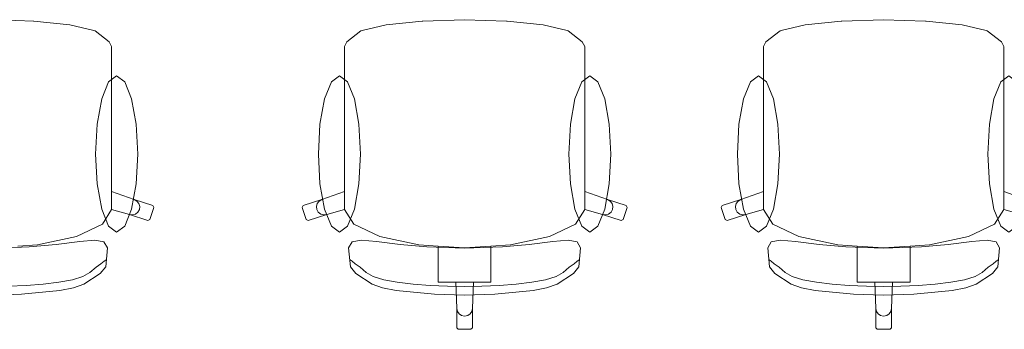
# Model space of a CAD drawing. Header units: millimetres. Extents: x 82175 to 237000, y 24756 to 471700.
# Tile 190 of 256: x 97727 to 99607, y 384769 to 385359. Entities that reach past the tile are written whole.
import ezdxf

# ---------------------------------------------------------------- set-up
doc = ezdxf.new("R2010")
doc.units = ezdxf.units.MM
doc.layers.add('Wnętrze - Umeblowanie', color=8, linetype='Continuous')

msp = doc.modelspace()

# ---------------------------------------------------------------- linework, layer by layer
at = {"layer": 'Wnętrze - Umeblowanie', "color": 8, "linetype": 'Continuous', "lineweight": 13, "ltscale": 100}
for p, q in [((97673.3, 385359.2), (97753.4, 385356.8)), ((97753.4, 385356.8), (97754.4, 385356.7)), ((97754.4, 385356.7), (97823.2, 385349.5)), ((98495.6, 385356.7), (98426.9, 385349.5)), ((98496.7, 385356.8), (98495.6, 385356.7)), ((98576.7, 385359.2), (98496.7, 385356.8)), ((98576.7, 385359.2), (98656.7, 385356.8)), ((98656.7, 385356.8), (98657.8, 385356.7)), ((98657.8, 385356.7), (98726.6, 385349.5)), ((99295.6, 385356.7), (99226.9, 385349.5)), ((99296.7, 385356.8), (99295.6, 385356.7)), ((99376.7, 385359.2), (99296.7, 385356.8)), ((99376.7, 385359.2), (99456.7, 385356.8)), ((99456.7, 385356.8), (99457.8, 385356.7)), ((99457.8, 385356.7), (99526.6, 385349.5)), ((97823.2, 385349.5), (97869.1, 385338.8)), ((97869.1, 385338.8), (97871.3, 385338)), ((97871.3, 385338), (97898.1, 385316.8)), ((98378.8, 385338), (98352, 385316.8)), ((98380.9, 385338.8), (98378.8, 385338)), ((98426.9, 385349.5), (98380.9, 385338.8)), ((98726.6, 385349.5), (98772.5, 385338.8)), ((98772.5, 385338.8), (98774.6, 385338)), ((98774.6, 385338), (98801.4, 385316.8)), ((99178.8, 385338), (99152, 385316.8)), ((99180.9, 385338.8), (99178.8, 385338)), ((99226.9, 385349.5), (99180.9, 385338.8)), ((99526.6, 385349.5), (99572.5, 385338.8)), ((99572.5, 385338.8), (99574.6, 385338)), ((99574.6, 385338), (99601.4, 385316.8)), ((97898.1, 385316.8), (97902.6, 385308.2)), ((97902.6, 385308.2), (97902.6, 385277.2)), ((98352, 385316.8), (98347.4, 385308.2)), ((98347.4, 385308.2), (98347.4, 385277.2)), ((98801.4, 385316.8), (98806, 385308.2)), ((98806, 385308.2), (98806, 385277.2)), ((99152, 385316.8), (99147.4, 385308.2)), ((99147.4, 385308.2), (99147.4, 385277.2)), ((99601.4, 385316.8), (99606, 385308.2)), ((99606, 385308.2), (99606, 385277.2)), ((97902.6, 385277.2), (97902.6, 385241.1)), ((98347.4, 385277.2), (98347.4, 385241.1)), ((98806, 385277.2), (98806, 385241.1)), ((99147.4, 385277.2), (99147.4, 385241.1)), ((99606, 385277.2), (99606, 385241.1)), ((97902.6, 385241.1), (97902.6, 385032)), ((98347.4, 385241.1), (98347.4, 385032)), ((98806, 385241.1), (98806, 385032)), ((99147.4, 385241.1), (99147.4, 385032)), ((99606, 385241.1), (99606, 385032)), ((97902.6, 384997.7), (97902.6, 385032)), ((97902.6, 385032), (97946, 385016.3)), ((98347.4, 385032), (98304.1, 385016.3)), ((98347.4, 384997.7), (98347.4, 385032)), ((98806, 384997.7), (98806, 385032)), ((98806, 385032), (98849.4, 385016.3)), ((99147.4, 385032), (99104.1, 385016.3)), ((99147.4, 384997.7), (99147.4, 385032)), ((99606, 384997.7), (99606, 385032)), ((99606, 385032), (99649.4, 385016.3)), ((97946, 385016.3), (97951.1, 385013.4)), ((97946, 385016.3), (97981.4, 385004.9)), ((97951.1, 385013.4), (97954.8, 385008.8)), ((97954.8, 385008.8), (97956.4, 385003.2)), ((97956.4, 385003.2), (97955.7, 384997.4)), ((97983.3, 385001.1), (97975.9, 384978.4)), ((97981.4, 385004.9), (97983.3, 385001.1)), ((98268.6, 385004.9), (98266.7, 385001.1)), ((98266.7, 385001.1), (98274.2, 384978.4)), ((98304.1, 385016.3), (98268.6, 385004.9)), ((98295.3, 385008.8), (98293.7, 385003.2)), ((98293.7, 385003.2), (98294.4, 384997.4)), ((98298.9, 385013.4), (98295.3, 385008.8)), ((98304.1, 385016.3), (98298.9, 385013.4)), ((98849.4, 385016.3), (98854.5, 385013.4)), ((98849.4, 385016.3), (98884.8, 385004.9)), ((98854.5, 385013.4), (98858.1, 385008.8)), ((98858.1, 385008.8), (98859.7, 385003.2)), ((98859.7, 385003.2), (98859, 384997.4)), ((98886.7, 385001.1), (98879.2, 384978.4)), ((98884.8, 385004.9), (98886.7, 385001.1)), ((99068.6, 385004.9), (99066.7, 385001.1)), ((99066.7, 385001.1), (99074.2, 384978.4)), ((99104.1, 385016.3), (99068.6, 385004.9)), ((99095.3, 385008.8), (99093.7, 385003.2)), ((99093.7, 385003.2), (99094.4, 384997.4)), ((99098.9, 385013.4), (99095.3, 385008.8)), ((99104.1, 385016.3), (99098.9, 385013.4)), ((97902.5, 384997.5), (97885.1, 384969.7)), ((97902.6, 384997.7), (97902.5, 384997.5)), ((97936.6, 384987.8), (97902.5, 384997.5)), ((97942.5, 384987.1), (97936.6, 384987.8)), ((97972.1, 384976.4), (97936.6, 384987.8)), ((97948.2, 384988.7), (97942.5, 384987.1)), ((97952.8, 384992.3), (97948.2, 384988.7)), ((97955.7, 384997.4), (97952.8, 384992.3)), ((98278, 384976.4), (98313.4, 384987.8)), ((98294.4, 384997.4), (98297.2, 384992.3)), ((98297.2, 384992.3), (98301.9, 384988.7)), ((98301.9, 384988.7), (98307.5, 384987.1)), ((98307.5, 384987.1), (98313.4, 384987.8)), ((98313.4, 384987.8), (98347.6, 384997.5)), ((98347.4, 384997.7), (98347.6, 384997.5)), ((98347.6, 384997.5), (98364.9, 384969.7)), ((98805.9, 384997.5), (98788.5, 384969.7)), ((98806, 384997.7), (98805.9, 384997.5)), ((98840, 384987.8), (98805.9, 384997.5)), ((98845.9, 384987.1), (98840, 384987.8)), ((98875.4, 384976.4), (98840, 384987.8)), ((98851.5, 384988.7), (98845.9, 384987.1)), ((98856.2, 384992.3), (98851.5, 384988.7)), ((98859, 384997.4), (98856.2, 384992.3)), ((99078, 384976.4), (99113.4, 384987.8)), ((99094.4, 384997.4), (99097.2, 384992.3)), ((99097.2, 384992.3), (99101.9, 384988.7)), ((99101.9, 384988.7), (99107.5, 384987.1)), ((99107.5, 384987.1), (99113.4, 384987.8)), ((99113.4, 384987.8), (99147.6, 384997.5)), ((99147.4, 384997.7), (99147.6, 384997.5)), ((99147.6, 384997.5), (99164.9, 384969.7)), ((99605.9, 384997.5), (99588.5, 384969.7)), ((99606, 384997.7), (99605.9, 384997.5)), ((99640, 384987.8), (99605.9, 384997.5)), ((97885.1, 384969.7), (97835.4, 384945.9)), ((97975.9, 384978.4), (97972.1, 384976.4)), ((98274.2, 384978.4), (98278, 384976.4)), ((98364.9, 384969.7), (98414.6, 384945.9)), ((98788.5, 384969.7), (98738.8, 384945.9)), ((98879.2, 384978.4), (98875.4, 384976.4)), ((99074.2, 384978.4), (99078, 384976.4)), ((99164.9, 384969.7), (99214.6, 384945.9)), ((99588.5, 384969.7), (99538.8, 384945.9)), ((97835.4, 384945.9), (97761.1, 384930)), ((98414.6, 384945.9), (98489, 384930)), ((98738.8, 384945.9), (98664.4, 384930)), ((99214.6, 384945.9), (99289, 384930)), ((99538.8, 384945.9), (99464.4, 384930)), ((97673.3, 384923.7), (97745.6, 384926.1)), ((97761.1, 384930), (97723.6, 384927.6)), ((97745.6, 384926.1), (97796.6, 384930.7)), ((97796.6, 384930.7), (97841.9, 384936.6)), ((97841.9, 384936.6), (97870.8, 384939.2)), ((97870.8, 384939.2), (97888, 384936.1)), ((97888, 384936.1), (97894.7, 384924.6)), ((97894.7, 384924.6), (97891.4, 384888.5)), ((98362, 384936.1), (98355.3, 384924.6)), ((98355.3, 384924.6), (98358.6, 384888.5)), ((98379.2, 384939.2), (98362, 384936.1)), ((98408.2, 384936.6), (98379.2, 384939.2)), ((98453.5, 384930.7), (98408.2, 384936.6)), ((98504.4, 384926.1), (98453.5, 384930.7)), ((98489, 384930), (98526.4, 384927.6)), ((98576.7, 384923.7), (98504.4, 384926.1)), ((98526.4, 384927.6), (98576.7, 384924.4)), ((98526.4, 384927.6), (98526.4, 384888.9)), ((98627, 384927.6), (98576.7, 384924.4)), ((98576.7, 384923.7), (98649, 384926.1)), ((98664.4, 384930), (98627, 384927.6)), ((98627, 384927.6), (98627, 384888.9)), ((98649, 384926.1), (98699.9, 384930.7)), ((98699.9, 384930.7), (98745.2, 384936.6)), ((98745.2, 384936.6), (98774.2, 384939.2)), ((98774.2, 384939.2), (98791.4, 384936.1)), ((98791.4, 384936.1), (98798.1, 384924.6)), ((98798.1, 384924.6), (98794.8, 384888.5)), ((99162, 384936.1), (99155.3, 384924.6)), ((99155.3, 384924.6), (99158.6, 384888.5)), ((99179.2, 384939.2), (99162, 384936.1)), ((99208.2, 384936.6), (99179.2, 384939.2)), ((99253.5, 384930.7), (99208.2, 384936.6)), ((99304.4, 384926.1), (99253.5, 384930.7)), ((99289, 384930), (99326.4, 384927.6)), ((99376.7, 384923.7), (99304.4, 384926.1)), ((99326.4, 384927.6), (99376.7, 384924.4)), ((99326.4, 384927.6), (99326.4, 384888.9)), ((99427, 384927.6), (99376.7, 384924.4)), ((99376.7, 384923.7), (99449, 384926.1)), ((99464.4, 384930), (99427, 384927.6)), ((99427, 384927.6), (99427, 384888.9)), ((99449, 384926.1), (99499.9, 384930.7)), ((99499.9, 384930.7), (99545.2, 384936.6)), ((99545.2, 384936.6), (99574.2, 384939.2)), ((99574.2, 384939.2), (99591.4, 384936.1)), ((99591.4, 384936.1), (99598.1, 384924.6)), ((99598.1, 384924.6), (99594.8, 384888.5)), ((97861.3, 384877.7), (97873.1, 384887.7)), ((97873.1, 384887.7), (97882.1, 384893.9)), ((97891.4, 384888.5), (97880.9, 384875.3)), ((97882.1, 384893.9), (97888.3, 384899)), ((97888.3, 384899), (97892.1, 384901.6)), ((98361.7, 384899), (98357.9, 384901.6)), ((98358.6, 384888.5), (98369.1, 384875.3)), ((98367.9, 384893.9), (98361.7, 384899)), ((98377, 384887.7), (98367.9, 384893.9)), ((98388.7, 384877.7), (98377, 384887.7)), ((98526.4, 384888.9), (98526.4, 384859)), ((98627, 384888.9), (98627, 384859)), ((98764.7, 384877.7), (98776.4, 384887.7)), ((98776.4, 384887.7), (98785.5, 384893.9)), ((98794.8, 384888.5), (98784.3, 384875.3)), ((98785.5, 384893.9), (98791.7, 384899)), ((98791.7, 384899), (98795.5, 384901.6)), ((99161.7, 384899), (99157.9, 384901.6)), ((99158.6, 384888.5), (99169.1, 384875.3)), ((99167.9, 384893.9), (99161.7, 384899)), ((99177, 384887.7), (99167.9, 384893.9)), ((99188.7, 384877.7), (99177, 384887.7)), ((99326.4, 384888.9), (99326.4, 384859)), ((99427, 384888.9), (99427, 384859)), ((99564.7, 384877.7), (99576.4, 384887.7)), ((99576.4, 384887.7), (99585.5, 384893.9)), ((99594.8, 384888.5), (99584.3, 384875.3)), ((99585.5, 384893.9), (99591.7, 384899)), ((99591.7, 384899), (99595.5, 384901.6)), ((97827.8, 384863.7), (97848.1, 384870)), ((97848.1, 384870), (97861.3, 384877.7)), ((97880.9, 384875.3), (97849.9, 384855.2)), ((98369.1, 384875.3), (98400.2, 384855.2)), ((98401.9, 384870), (98388.7, 384877.7)), ((98422.2, 384863.7), (98401.9, 384870)), ((98731.2, 384863.7), (98751.5, 384870)), ((98751.5, 384870), (98764.7, 384877.7)), ((98784.3, 384875.3), (98753.2, 384855.2)), ((99169.1, 384875.3), (99200.2, 384855.2)), ((99201.9, 384870), (99188.7, 384877.7)), ((99222.2, 384863.7), (99201.9, 384870)), ((99531.2, 384863.7), (99551.5, 384870)), ((99551.5, 384870), (99564.7, 384877.7)), ((99584.3, 384875.3), (99553.2, 384855.2)), ((97706, 384851.1), (97739.4, 384852.5)), ((97739.4, 384852.5), (97771.9, 384855.1)), ((97771.9, 384855.1), (97801.9, 384858.8)), ((97801.9, 384858.8), (97827.8, 384863.7)), ((97849.9, 384855.2), (97829.9, 384848)), ((98400.2, 384855.2), (98420.1, 384848)), ((98448.2, 384858.8), (98422.2, 384863.7)), ((98478.2, 384855.1), (98448.2, 384858.8)), ((98510.6, 384852.5), (98478.2, 384855.1)), ((98544, 384851.1), (98510.6, 384852.5)), ((98526.4, 384859), (98559.8, 384859)), ((98576.7, 384850.6), (98544, 384851.1)), ((98559.8, 384859), (98576.7, 384859)), ((98559.8, 384859), (98561.6, 384809.1)), ((98593.6, 384859), (98576.7, 384859)), ((98576.7, 384850.6), (98609.4, 384851.1)), ((98593.6, 384859), (98591.8, 384809.1)), ((98627, 384859), (98593.6, 384859)), ((98609.4, 384851.1), (98642.8, 384852.5)), ((98642.8, 384852.5), (98675.2, 384855.1)), ((98675.2, 384855.1), (98705.2, 384858.8)), ((98705.2, 384858.8), (98731.2, 384863.7)), ((98753.2, 384855.2), (98733.3, 384848)), ((99200.2, 384855.2), (99220.1, 384848)), ((99248.2, 384858.8), (99222.2, 384863.7)), ((99278.2, 384855.1), (99248.2, 384858.8)), ((99310.6, 384852.5), (99278.2, 384855.1)), ((99344, 384851.1), (99310.6, 384852.5)), ((99326.4, 384859), (99359.8, 384859)), ((99376.7, 384850.6), (99344, 384851.1)), ((99359.8, 384859), (99376.7, 384859)), ((99359.8, 384859), (99361.6, 384809.1)), ((99393.6, 384859), (99376.7, 384859)), ((99376.7, 384850.6), (99409.4, 384851.1)), ((99393.6, 384859), (99391.8, 384809.1)), ((99427, 384859), (99393.6, 384859)), ((99409.4, 384851.1), (99442.8, 384852.5)), ((99442.8, 384852.5), (99475.2, 384855.1)), ((99475.2, 384855.1), (99505.2, 384858.8)), ((99505.2, 384858.8), (99531.2, 384863.7)), ((99553.2, 384855.2), (99533.3, 384848)), ((97730.8, 384836.2), (97673.3, 384834)), ((97804, 384843.2), (97730.8, 384836.2)), ((97829.9, 384848), (97804, 384843.2)), ((98420.1, 384848), (98446, 384843.2)), ((98446, 384843.2), (98519.2, 384836.2)), ((98519.2, 384836.2), (98576.7, 384834)), ((98634.2, 384836.2), (98576.7, 384834)), ((98707.4, 384843.2), (98634.2, 384836.2)), ((98733.3, 384848), (98707.4, 384843.2)), ((99220.1, 384848), (99246, 384843.2)), ((99246, 384843.2), (99319.2, 384836.2)), ((99319.2, 384836.2), (99376.7, 384834)), ((99434.2, 384836.2), (99376.7, 384834)), ((99507.4, 384843.2), (99434.2, 384836.2)), ((99533.3, 384848), (99507.4, 384843.2)), ((98561.6, 384809.1), (98562.8, 384803.4)), ((98561.6, 384809.1), (98561.6, 384772.2)), ((98562.8, 384803.4), (98566, 384798.6)), ((98566, 384798.6), (98570.9, 384795.3)), ((98570.9, 384795.3), (98576.7, 384794.2)), ((98582.5, 384795.3), (98576.7, 384794.2)), ((98587.4, 384798.6), (98582.5, 384795.3)), ((98590.6, 384803.4), (98587.4, 384798.6)), ((98591.8, 384809.1), (98590.6, 384803.4)), ((98591.8, 384809.1), (98591.8, 384772.2)), ((99361.6, 384809.1), (99362.8, 384803.4)), ((99361.6, 384809.1), (99361.6, 384772.2)), ((99362.8, 384803.4), (99366, 384798.6)), ((99366, 384798.6), (99370.9, 384795.3)), ((99370.9, 384795.3), (99376.7, 384794.2)), ((99382.5, 384795.3), (99376.7, 384794.2)), ((99387.4, 384798.6), (99382.5, 384795.3)), ((99390.6, 384803.4), (99387.4, 384798.6)), ((99391.8, 384809.1), (99390.6, 384803.4)), ((99391.8, 384809.1), (99391.8, 384772.2)), ((98561.6, 384772.2), (98564.6, 384769.2)), ((98564.6, 384769.2), (98576.7, 384769.2)), ((98588.8, 384769.2), (98576.7, 384769.2)), ((98591.8, 384772.2), (98588.8, 384769.2)), ((99361.6, 384772.2), (99364.6, 384769.2)), ((99364.6, 384769.2), (99376.7, 384769.2)), ((99388.8, 384769.2), (99376.7, 384769.2)), ((99391.8, 384772.2), (99388.8, 384769.2))]:
    msp.add_line(p, q, dxfattribs=at)
at = {"layer": 'Wnętrze - Umeblowanie', "color": 8, "linetype": 'Continuous', "lineweight": 13, "ltscale": 100, "flags": 128}
for points in [[(97952.6, 385103.3), (97949.5, 385046.3), (97940.8, 384997.9), (97927.7, 384965.6), (97912.3, 384954.3), (97896.9, 384965.6), (97883.9, 384997.9), (97875.1, 385046.3), (97872.1, 385103.3), (97875.1, 385160.3), (97883.9, 385208.7), (97896.9, 385241), (97912.3, 385252.3), (97927.7, 385241), (97940.8, 385208.7), (97949.5, 385160.3)], [(98297.4, 385103.3), (98300.5, 385046.3), (98309.2, 384997.9), (98322.3, 384965.6), (98337.7, 384954.3), (98353.1, 384965.6), (98366.2, 384997.9), (98374.9, 385046.3), (98377.9, 385103.3), (98374.9, 385160.3), (98366.2, 385208.7), (98353.1, 385241), (98337.7, 385252.3), (98322.3, 385241), (98309.2, 385208.7), (98300.5, 385160.3)], [(98856, 385103.3), (98852.9, 385046.3), (98844.2, 384997.9), (98831.1, 384965.6), (98815.7, 384954.3), (98800.3, 384965.6), (98787.2, 384997.9), (98778.5, 385046.3), (98775.5, 385103.3), (98778.5, 385160.3), (98787.2, 385208.7), (98800.3, 385241), (98815.7, 385252.3), (98831.1, 385241), (98844.2, 385208.7), (98852.9, 385160.3)], [(99097.4, 385103.3), (99100.5, 385046.3), (99109.2, 384997.9), (99122.3, 384965.6), (99137.7, 384954.3), (99153.1, 384965.6), (99166.2, 384997.9), (99174.9, 385046.3), (99177.9, 385103.3), (99174.9, 385160.3), (99166.2, 385208.7), (99153.1, 385241), (99137.7, 385252.3), (99122.3, 385241), (99109.2, 385208.7), (99100.5, 385160.3)], [(99656, 385103.3), (99652.9, 385046.3), (99644.2, 384997.9), (99631.1, 384965.6), (99615.7, 384954.3), (99600.3, 384965.6), (99587.2, 384997.9), (99578.5, 385046.3), (99575.5, 385103.3), (99578.5, 385160.3), (99587.2, 385208.7), (99600.3, 385241), (99615.7, 385252.3), (99631.1, 385241), (99644.2, 385208.7), (99652.9, 385160.3)]]:
    msp.add_lwpolyline(points, close=True, dxfattribs=at)

doc.saveas('drawing.dxf')
